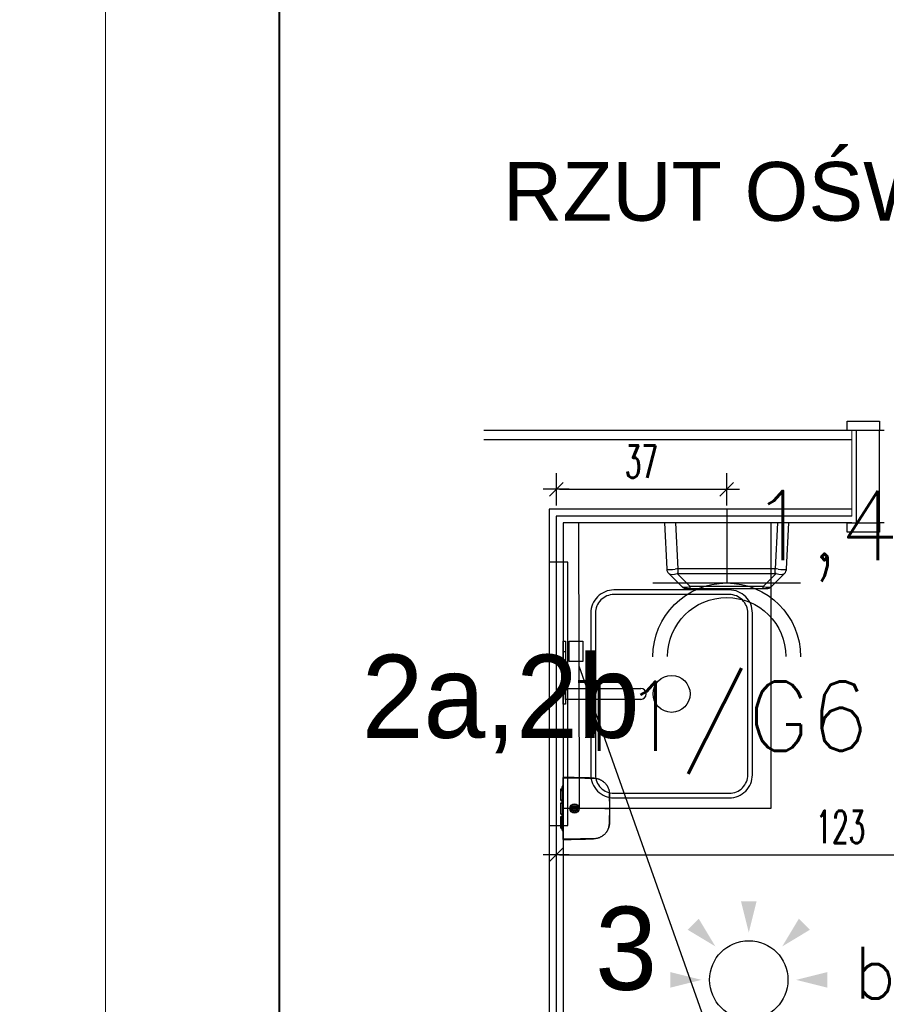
# Model space of a CAD drawing. Header units: centimetres. Extents: x -15121 to 30567, y -60641 to 0.
# Tile 213 of 256: x 10370 to 10558, y -25376 to -25162. Entities that reach past the tile are written whole.
import ezdxf
from ezdxf.enums import TextEntityAlignment as Align

# ---------------------------------------------------------------- set-up
doc = ezdxf.new("R2010")
doc.units = ezdxf.units.CM
doc.header["$LTSCALE"] = 60
doc.linetypes.add('( Dashed )', pattern=[0.75, 0.5, -0.25])
doc.layers.add('A Obramowanie', color=7, linetype='Continuous', lineweight=15, plot=False)
for name, color, linetype, lineweight in [('A Ramka', 5, 'Continuous', 40), ('A tabelka ogólna 25', 7, 'Continuous', 20), ('opisy', 1, 'Continuous', 15)]:
    doc.layers.add(name, color=color, linetype=linetype, lineweight=lineweight)
for name, color, linetype in [('AIKA gniazdka łazienka', 7, 'Continuous'), ('AIKA lampy sanitariaty', 3, 'Continuous'), ('AIKA sanitariaty', 7, 'Continuous'), ('AIKA TYNK', 5, 'Continuous'), ('AIKA widoki wymiarowanie', 7, 'Continuous'), ('AIKA widokowe', 7, 'Continuous'), ('AIKA wymiarowanie gnaizdka rzut lobby', 7, 'Continuous'), ('AIKA ŚCIANA', 8, 'Continuous'), ('E_Gniazda wtyczkowe - Moc', 6, 'Continuous'), ('E_Gniazda wtyczkowe - Numer obwodu', 1, 'Continuous'), ('E_Gniazda wtyczkowe - Opis', 3, 'Continuous'), ('E_Gniazda wtyczkowe - Symbol', 3, 'Continuous'), ('E_Oświetlenie - czujki ruchu', 3, 'Continuous'), ('E_Oświetlenie - Numer obwodu', 1, 'Continuous'), ('E_Oświetlenie - Opis', 4, 'Continuous')]:
    doc.layers.add(name, color=color, linetype=linetype)
doc.styles.add('Annotative', font='arial.ttf')
doc.styles.add('SIMPLEX', font='simplex', dxfattribs={"width": 0.85})
doc.styles.add('TableTextStyle', font='txt')
doc.styles.add('wymiar', font='txt.shx', dxfattribs={"width": 0.6})
doc.dimstyles.new('Dwudziestka', dxfattribs={"dimtxt": 7, "dimasz": 0.7, "dimexe": 5, "dimexo": 0, "dimgap": 2.5, "dimtad": 1, "dimtoh": 1, "dimdec": 3, "dimrnd": 0.5, "dimdsep": 46, "dimtxsty": 'wymiar', "dimblk": 'znacznik', "dimcen": 0, "dimdle": 5, "dimse1": 1, "dimse2": 1, "dimclrd": 256, "dimclre": 256, "dimclrt": 256, "dimadec": 0, "dimazin": 0, "dimtfac": 0.4, "dimtdec": 3, "dimtix": 1, "dimtofl": 0, "dimtmove": 2, "dimatfit": 3, "dimldrblk": 'znacznik', "dimfxl": 1, "dimtolj": 1, "dimarcsym": 0})

# ---------------------------------------------------------------- blocks, each defined once
blk = doc.blocks.new('SL umywalka 45')
at = {"layer": 'AIKA sanitariaty'}
for points in [[(-17.5, -17.5), (17.5, -17.5, 0.414214), (22.5, -12.5), (22.5, 12.5, 0.414214), (17.5, 17.5), (-17.5, 17.5, 0.414214), (-22.5, 12.5), (-22.5, -12.5, 0.414214)], [(-17.5, -16.5), (17.5, -16.5, 0.414214), (21.5, -12.5), (21.5, 12.5, 0.414214), (17.5, 16.5), (-17.5, 16.5, 0.414214), (-21.5, 12.5), (-21.5, -12.5, 0.414214)]]:
    blk.add_lwpolyline(points, format="xyb", close=True, dxfattribs=at)
blk.add_circle((0, 0), 4, dxfattribs=at)
blk = doc.blocks.new('E_Gniazdo Pojedyńcze 1-faz IP 44')
at = {"layer": 'E_Gniazda wtyczkowe - Symbol'}
for p, q in [((-16, 15.96), (16, 15.96)), ((0, -0.04), (0, 15.96))]:
    blk.add_line(p, q, dxfattribs=at)
for centre, radius in [((0, 31.96), 16), ((0, 31.9), 12.8)]:
    blk.add_arc(centre, radius, 180, 0, dxfattribs=at)
at = {"layer": 'E_Gniazda wtyczkowe - Moc', "style": 'SIMPLEX'}
blk.add_attdef('moc', text='', height=15, dxfattribs=at).set_placement((46.25, 24.3), align=Align.CENTER)
at = {"layer": 'E_Gniazda wtyczkowe - Numer obwodu', "style": 'SIMPLEX'}
blk.add_attdef('obwód', text='', height=15, dxfattribs=at).set_placement((-0.01, 45.53), align=Align.CENTER)
at = {"layer": 'E_Gniazda wtyczkowe - Opis', "style": 'SIMPLEX'}
blk.add_attdef('ilość', text='', height=12, dxfattribs=at).set_placement((-0.07, 27.56), align=Align.CENTER)
blk.add_attdef('h. montażu', (4.31, 3.88), '', height=10, dxfattribs=at)
blk = doc.blocks.new('Czujka ruchu 360')
at = {"layer": 'E_Oświetlenie - czujki ruchu'}
blk.add_circle((0, 0), 11.31, dxfattribs=at)
for points in [[(0, 13.68), (-2.25, 22.68), (2.25, 22.68), (-2.25, 22.68)], [(-9.67, 9.67), (-17.63, 14.45), (-14.45, 17.63), (-17.63, 14.45)], [(9.67, 9.67), (17.63, 14.45), (14.45, 17.63), (17.63, 14.45)], [(-13.68, 0), (-22.68, -2.25), (-22.68, 2.25), (-22.68, -2.25)], [(13.68, 0), (22.68, -2.25), (22.68, 2.25), (22.68, -2.25)], [(-9.67, -9.67), (-14.45, -17.63), (-17.63, -14.45), (-14.45, -17.63)], [(9.67, -9.67), (14.45, -17.63), (17.63, -14.45), (14.45, -17.63)], [(0, -13.68), (-2.25, -22.68), (2.25, -22.68), (-2.25, -22.68)]]:
    blk.add_solid(points, dxfattribs=at)
at = {"layer": 'E_Oświetlenie - Numer obwodu', "style": 'SIMPLEX'}
blk.add_attdef('OBWÓD', text='', height=15, dxfattribs=at).set_placement((0, -42.53), align=Align.CENTER)
at = {"layer": 'E_Oświetlenie - Opis', "style": 'SIMPLEX'}
for tag, p in [('SYMBOL', (-34.22, 26.89)), ('OPIS1', (26.83, -1.12))]:
    blk.add_attdef(tag, p, '', height=15, dxfattribs=at)
blk = doc.blocks.new('SL dozownik góra')
at = {"layer": 'AIKA widokowe'}
for p, q in [((-9.48, -0.03), (-9.48, 0.01)), ((-9.38, -0.03), (-9.38, 0.01)), ((-9.26, 0.01), (-9.37, 0.01)), ((-9.28, 0.21), (-8.58, 0.21)), ((-8.58, 0.11), (-9.28, 0.11)), ((-9.15, 0.11), (-9.15, -0.03)), ((-8.88, 0.45), (-8.88, 0.51)), ((-8.88, 0.51), (-6.38, 0.51)), ((-8.88, 0.45), (-8.88, 0.24)), ((-8.88, 0.21), (-8.88, 0.24)), ((-8.83, -0.03), (-8.83, 0.11)), ((-8.58, 0.21), (-8.48, 0.21)), ((-8.48, 0.11), (-8.58, 0.11)), ((-8.48, 0.21), (-8.38, 0.21)), ((-8.48, 0.11), (-8.48, 0.21)), ((-8.38, 0.11), (-8.48, 0.11)), ((-8.38, 0.21), (-6.58, 0.21)), ((-8.38, 0.11), (-6.58, 0.11)), ((-6.63, 0.11), (-6.63, -0.04)), ((-6.63, 0.11), (-6.63, 0.11)), ((-6.58, 0.21), (-6.48, 0.21)), ((-6.48, 0.11), (-6.58, 0.11)), ((-6.48, 0.21), (-6.38, 0.21)), ((-6.48, 0.21), (-6.48, 0.11)), ((-6.38, 0.11), (-6.48, 0.11)), ((-6.38, 0.51), (-6.38, 0.45)), ((-6.38, 0.45), (-6.38, 0.24)), ((-6.38, 0.24), (-6.38, 0.21)), ((-6.38, 0.21), (-5.75, 0.21)), ((-5.75, 0.11), (-6.38, 0.11)), ((-6.13, 0.11), (-6.13, 0.1)), ((-6.13, 0.11), (-6.13, 0.11)), ((-6.13, 0.1), (-5.72, 0.1)), ((-5.88, 0.45), (-5.88, 0.51)), ((-5.88, 0.51), (-3.38, 0.51)), ((-5.88, 0.45), (-5.88, 0.24)), ((-5.88, 0.21), (-5.88, 0.24)), ((-3.63, 0.21), (-5.75, 0.21)), ((-5.68, 0.08), (-5.57, -0.03)), ((-5.43, -0.03), (-5.61, 0.15)), ((-4.71, 0.11), (-5.57, 0.11)), ((-5.56, 0.1), (-4.93, 0.1)), ((-4.93, 0.1), (-4.93, 0.11)), ((-4.93, 0.11), (-4.93, 0.11)), ((-4.66, 0.16), (-4.85, -0.03)), ((-3.63, 0.11), (-4.31, 0.11)), ((-3.13, 0.1), (-4.3, 0.1)), ((-3.63, 0.21), (-3.43, 0.21)), ((-3.43, 0.11), (-3.63, 0.11)), ((-3.43, 0.21), (-3.23, 0.21)), ((-3.43, 0.11), (-3.43, 0.21)), ((-3.23, 0.11), (-3.43, 0.11)), ((-3.38, 0.51), (-3.38, 0.45)), ((-3.38, 0.45), (-3.38, 0.24)), ((-3.38, 0.24), (-3.38, 0.21)), ((-3.23, 0.21), (-2.88, 0.21)), ((-2.88, 0.11), (-3.23, 0.11)), ((-3.13, 0.11), (-3.13, 0.1)), ((-3.13, 0.11), (-3.13, 0.11)), ((-2.88, 0.45), (-2.88, 0.51)), ((-2.88, 0.51), (-0.38, 0.51)), ((-2.88, 0.45), (-2.88, 0.24)), ((-2.88, 0.21), (-2.88, 0.24)), ((-2.88, 0.21), (-2.78, 0.21)), ((-2.88, 0.11), (-2.78, 0.11)), ((-2.78, 0.21), (-2.68, 0.21)), ((-2.78, 0.21), (-2.78, 0.11)), ((-2.78, 0.11), (-2.68, 0.11)), ((-0.88, 0.21), (-2.68, 0.21)), ((-0.88, 0.11), (-2.68, 0.11)), ((-2.63, 0.11), (-2.63, -0.04)), ((-2.63, 0.11), (-2.63, 0.11)), ((-0.88, 0.21), (-0.78, 0.21)), ((-0.88, 0.11), (-0.78, 0.11)), ((-0.78, 0.21), (-0.68, 0.21)), ((-0.78, 0.11), (-0.78, 0.21)), ((-0.78, 0.11), (-0.68, 0.11)), ((-0.68, 0.21), (0.02, 0.21)), ((0.02, 0.11), (-0.68, 0.11)), ((-0.43, 0.11), (-0.43, -0.03)), ((-0.38, 0.51), (-0.38, 0.45)), ((-0.38, 0.45), (-0.38, 0.24)), ((-0.38, 0.24), (-0.38, 0.21)), ((-0.11, 0.11), (-0.11, -0.03)), ((0.11, 0.01), (0, 0.01)), ((0.12, 0.01), (0.12, -0.03)), ((0.22, 0.01), (0.22, -0.03)), ((-4.75, -2.24), (-4.75, -2.09)), ((-4.5, -2.09), (-4.75, -2.09)), ((-4.5, -2.24), (-4.5, -2.09)), ((-4.75, -2.26), (-4.75, -2.24)), ((-4.75, -2.73), (-4.75, -2.71)), ((-4.75, -2.89), (-4.75, -2.73)), ((-4.5, -2.89), (-4.75, -2.89)), ((-4.5, -2.24), (-4.5, -2.26)), ((-4.5, -2.71), (-4.5, -2.73)), ((-4.5, -2.89), (-4.5, -2.73)), ((-11.26, -4.31), (-11.26, -4.31)), ((-11.24, -5.15), (-11.24, -5.15)), ((-11.21, -6.37), (-11.21, -6.52)), ((-11.21, -6.38), (-11.21, -6.5)), ((1.98, -5.15), (1.98, -5.15)), ((2, -4.31), (2, -4.31))]:
    blk.add_line(p, q, dxfattribs=at)
for radius in [1, 0.9, 0.625, 0.575]:
    blk.add_circle((-4.63, -2.49), radius, dxfattribs=at)
for centre, radius, start, end in [((-9.28, 0.01), 0.2, 90, 180), ((-9.28, 0.01), 0.1, 90, 180), ((-9.37, 0), 0.009, 90, 180), ((-9.26, 0), 0.009, 0, 90), ((-5.75, 0.01), 0.2, 45, 90), ((-5.75, 0.01), 0.1, 45, 90), ((-4.59, 0.09), 0.1, 85.8328, 135), ((-4.63, -0.46), 0.65, 42.186, 85.8328), ((0, 0), 0.009, 90, 180), ((0.02, 0.01), 0.2, 0, 90), ((0.02, 0.01), 0.1, 0, 90), ((0.11, 0), 0.009, 0, 90), ((-4.63, -2.49), 0.275, 117.0357, 242.9643), ((-4.63, -2.49), 0.256, 60.7941, 119.2059), ((-4.63, -2.49), 0.256, 240.7941, 299.2059), ((-4.63, -2.49), 0.275, 297.0357, 62.9643), ((-11.24, -4.31), 0.02, 182.1155, 232.6601), ((-11.22, -5.15), 0.02, 141.303, 181.3577), ((1.96, -5.15), 0.02, 358.8409, 39.0533), ((1.98, -4.31), 0.02, 307.0927, 359.643), ((-7.68, -6.49), 3.52, 180.5, 180.9111), ((-1.57, -6.49), 3.52, 356.2472, 359.5), ((-1.57, -6.49), 3.52, 356.0961, 359.4538)]:
    blk.add_arc(centre, radius, start, end, dxfattribs=at)
for points, degree in [([(-11.35, -0.03), (-11.35, -0.03), (-11.27, -0.03)], 2), ([(-10.88, -0.04), (-11.01, -0.03), (-11.13, -0.03), (-11.26, -0.03)], 3), ([(-10.29, -0.03), (-7.46, -0.03), (-4.63, -0.03)], 2), ([(-4.63, -0.03), (-1.8, -0.03), (1.03, -0.03)], 2), ([(2, -0.03), (1.87, -0.03), (1.75, -0.03), (1.63, -0.04)], 3), ([(2.02, -0.03), (2.09, -0.03), (2.09, -0.03)], 2), ([(-0.02, -9.7), (0, -9.69), (0.01, -9.69), (0.03, -9.68)], 3)]:
    blk.add_open_spline(points, degree=degree, dxfattribs=at)
for points, knots in [([(-11.35, -0.03), (-11.35, -0.27), (-11.33, -0.75), (-11.32, -1.44), (-11.31, -2.07), (-11.29, -2.65), (-11.28, -3.16), (-11.27, -3.62), (-11.26, -4), (-11.26, -4.22), (-11.26, -4.31)], [0, 0, 0, 0, 0.174298, 0.335211, 0.482738, 0.616879, 0.737634, 0.845004, 0.938988, 1, 1, 1, 1]), ([(-11.27, -0.03), (-11.27, -0.03), (-11.27, -0.03), (-11.26, -0.03), (-11.26, -0.03), (-11.25, -0.03), (-11.24, -0.03), (-11.22, -0.03), (-11.22, -0.03), (-11.21, -0.03), (-11.2, -0.03), (-11.18, -0.03), (-11.17, -0.03), (-11.14, -0.03), (-11.12, -0.03), (-11.09, -0.03), (-11.07, -0.03), (-11.04, -0.03), (-11.04, -0.03), (-11.03, -0.03), (-11.01, -0.03), (-10.99, -0.03), (-10.96, -0.03), (-10.91, -0.03), (-10.86, -0.03), (-10.82, -0.03), (-10.81, -0.03), (-10.79, -0.03), (-10.78, -0.03), (-10.77, -0.03), (-10.76, -0.03), (-10.73, -0.03), (-10.7, -0.03), (-10.64, -0.03), (-10.61, -0.03), (-10.55, -0.03), (-10.52, -0.03), (-10.48, -0.03), (-10.47, -0.03), (-10.45, -0.03), (-10.43, -0.03), (-10.4, -0.03), (-10.36, -0.03), (-10.32, -0.03), (-10.29, -0.03)], [0, 0, 0, 0, 0.0625, 0.0625, 0.125, 0.125, 0.1875, 0.1875, 0.21875, 0.21875, 0.25, 0.25, 0.3125, 0.3125, 0.375, 0.375, 0.4375, 0.4375, 0.453125, 0.453125, 0.46875, 0.5, 0.5, 0.5625, 0.625, 0.625, 0.65625, 0.65625, 0.671875, 0.671875, 0.6875, 0.6875, 0.75, 0.75, 0.8125, 0.8125, 0.875, 0.875, 0.890625, 0.890625, 0.90625, 0.9375, 0.9375, 1, 1, 1, 1]), ([(-4.63, -10.06), (-5.26, -10.06), (-5.9, -10.06), (-6.69, -10.06), (-6.93, -10.06), (-7.21, -10.06), (-7.33, -10.06), (-7.41, -10.06), (-7.45, -10.06), (-7.53, -10.06), (-7.59, -10.06), (-7.65, -10.06), (-7.68, -10.06), (-7.7, -10.06), (-7.76, -10.06), (-7.8, -10.05), (-7.86, -10.05), (-7.88, -10.05), (-7.92, -10.05), (-7.94, -10.05), (-8.04, -10.04), (-8.12, -10.03), (-8.28, -10.01), (-8.35, -10), (-8.47, -9.97), (-8.51, -9.96), (-8.57, -9.95), (-8.58, -9.94), (-8.62, -9.93), (-8.64, -9.93), (-8.74, -9.9), (-8.81, -9.88), (-8.96, -9.82), (-9.03, -9.79), (-9.18, -9.73), (-9.25, -9.7), (-9.39, -9.63), (-9.46, -9.59), (-9.56, -9.53), (-9.59, -9.5), (-9.64, -9.47), (-9.66, -9.46), (-9.69, -9.44), (-9.71, -9.43), (-9.79, -9.37), (-9.85, -9.32), (-9.97, -9.22), (-10.03, -9.17), (-10.15, -9.07), (-10.2, -9.01), (-10.31, -8.9), (-10.36, -8.84), (-10.44, -8.74), (-10.46, -8.71), (-10.49, -8.67), (-10.5, -8.67), (-10.51, -8.65), (-10.53, -8.63), (-10.54, -8.6), (-10.6, -8.52), (-10.64, -8.46), (-10.73, -8.32), (-10.8, -8.19), (-10.87, -8.04), (-10.94, -7.9), (-10.97, -7.83), (-11.01, -7.72), (-11.02, -7.68), (-11.03, -7.63), (-11.04, -7.62), (-11.04, -7.6), (-11.05, -7.58), (-11.06, -7.55), (-11.09, -7.45), (-11.11, -7.38), (-11.14, -7.22), (-11.15, -7.15), (-11.18, -6.99), (-11.19, -6.91), (-11.2, -6.8), (-11.2, -6.76), (-11.2, -6.7), (-11.2, -6.68), (-11.2, -6.64), (-11.2, -6.62), (-11.2, -6.58), (-11.2, -6.56), (-11.21, -6.52), (-11.21, -6.49), (-11.21, -6.45), (-11.21, -6.41), (-11.21, -6.39), (-11.21, -6.33), (-11.21, -6.29), (-11.21, -6.21), (-11.21, -6.17), (-11.21, -5.98), (-11.21, -5.82), (-11.22, -5.04), (-11.23, -4.41), (-11.24, -3.16), (-11.25, -2.53), (-11.26, -1.28), (-11.27, -0.65), (-11.27, -0.03)], [0, 0, 0, 0, 0.125, 0.125, 0.15625, 0.171875, 0.179687, 0.179687, 0.1875, 0.1875, 0.195312, 0.199219, 0.199219, 0.203125, 0.203125, 0.210937, 0.210937, 0.214844, 0.214844, 0.21875, 0.21875, 0.234375, 0.234375, 0.25, 0.25, 0.257812, 0.257812, 0.261719, 0.261719, 0.265625, 0.265625, 0.28125, 0.28125, 0.296875, 0.296875, 0.3125, 0.3125, 0.328125, 0.328125, 0.335937, 0.335937, 0.339844, 0.339844, 0.34375, 0.34375, 0.359375, 0.359375, 0.375, 0.375, 0.390625, 0.390625, 0.40625, 0.40625, 0.414062, 0.414062, 0.416016, 0.416016, 0.417969, 0.421875, 0.421875, 0.4375, 0.4375, 0.453125, 0.46875, 0.46875, 0.484375, 0.484375, 0.492187, 0.492187, 0.494141, 0.494141, 0.496094, 0.5, 0.5, 0.515625, 0.515625, 0.53125, 0.53125, 0.546875, 0.546875, 0.554687, 0.554687, 0.558594, 0.558594, 0.5625, 0.5625, 0.566406, 0.566406, 0.570312, 0.574219, 0.574219, 0.578125, 0.578125, 0.585937, 0.585937, 0.59375, 0.59375, 0.625, 0.625, 0.75, 0.75, 0.875, 0.875, 1, 1, 1, 1]), ([(2.02, -0.03), (2.01, -0.65), (2, -1.28), (1.99, -2.53), (1.98, -3.16), (1.97, -4.41), (1.96, -5.04), (1.95, -5.82), (1.95, -5.98), (1.95, -6.17), (1.95, -6.21), (1.95, -6.29), (1.95, -6.33), (1.95, -6.39), (1.95, -6.41), (1.95, -6.45), (1.95, -6.49), (1.95, -6.52), (1.95, -6.56), (1.95, -6.58), (1.95, -6.62), (1.95, -6.64), (1.94, -6.68), (1.94, -6.7), (1.94, -6.76), (1.94, -6.8), (1.93, -6.91), (1.92, -6.99), (1.9, -7.15), (1.88, -7.22), (1.85, -7.38), (1.83, -7.45), (1.8, -7.55), (1.79, -7.58), (1.79, -7.6), (1.78, -7.62), (1.78, -7.63), (1.76, -7.68), (1.75, -7.72), (1.71, -7.83), (1.68, -7.9), (1.61, -8.04), (1.55, -8.19), (1.47, -8.32), (1.39, -8.46), (1.34, -8.52), (1.29, -8.6), (1.27, -8.63), (1.25, -8.65), (1.24, -8.67), (1.23, -8.67), (1.2, -8.71), (1.18, -8.74), (1.1, -8.84), (1.05, -8.9), (0.94, -9.01), (0.89, -9.07), (0.77, -9.17), (0.71, -9.22), (0.59, -9.32), (0.53, -9.37), (0.45, -9.43), (0.43, -9.44), (0.4, -9.46), (0.38, -9.47), (0.33, -9.5), (0.3, -9.53), (0.2, -9.59), (0.13, -9.63), (-0.01, -9.7), (-0.08, -9.73), (-0.22, -9.79), (-0.3, -9.82), (-0.45, -9.88), (-0.52, -9.9), (-0.62, -9.93), (-0.64, -9.93), (-0.67, -9.94), (-0.69, -9.95), (-0.75, -9.96), (-0.79, -9.97), (-0.91, -10), (-0.98, -10.01), (-1.14, -10.03), (-1.22, -10.04), (-1.32, -10.05), (-1.34, -10.05), (-1.38, -10.05), (-1.39, -10.05), (-1.45, -10.05), (-1.49, -10.06), (-1.55, -10.06), (-1.57, -10.06), (-1.61, -10.06), (-1.67, -10.06), (-1.73, -10.06), (-1.81, -10.06), (-1.85, -10.06), (-1.93, -10.06), (-2.05, -10.06), (-2.33, -10.06), (-2.57, -10.06), (-3.36, -10.06), (-3.99, -10.06), (-4.63, -10.06)], [0, 0, 0, 0, 0.125, 0.125, 0.25, 0.25, 0.375, 0.375, 0.40625, 0.40625, 0.414063, 0.414063, 0.421875, 0.421875, 0.425781, 0.425781, 0.429688, 0.433594, 0.433594, 0.4375, 0.4375, 0.441406, 0.441406, 0.445313, 0.445313, 0.453125, 0.453125, 0.46875, 0.46875, 0.484375, 0.484375, 0.5, 0.5, 0.503906, 0.505859, 0.505859, 0.507813, 0.507813, 0.515625, 0.515625, 0.53125, 0.53125, 0.546875, 0.5625, 0.5625, 0.578125, 0.578125, 0.582031, 0.583984, 0.583984, 0.585938, 0.585938, 0.59375, 0.59375, 0.609375, 0.609375, 0.625, 0.625, 0.640625, 0.640625, 0.65625, 0.65625, 0.660156, 0.660156, 0.664063, 0.664063, 0.671875, 0.671875, 0.6875, 0.6875, 0.703125, 0.703125, 0.71875, 0.71875, 0.734375, 0.734375, 0.738281, 0.738281, 0.742188, 0.742188, 0.75, 0.75, 0.765625, 0.765625, 0.78125, 0.78125, 0.785156, 0.785156, 0.789063, 0.789063, 0.796875, 0.796875, 0.800781, 0.800781, 0.804688, 0.8125, 0.8125, 0.820313, 0.820313, 0.828125, 0.84375, 0.875, 0.875, 1, 1, 1, 1]), ([(1.03, -0.03), (1.07, -0.03), (1.1, -0.03), (1.15, -0.03), (1.17, -0.03), (1.19, -0.03), (1.21, -0.03), (1.22, -0.03), (1.26, -0.03), (1.29, -0.03), (1.35, -0.03), (1.38, -0.03), (1.44, -0.03), (1.47, -0.03), (1.5, -0.03), (1.51, -0.03), (1.52, -0.03), (1.53, -0.03), (1.55, -0.03), (1.56, -0.03), (1.6, -0.03), (1.66, -0.03), (1.7, -0.03), (1.74, -0.03), (1.75, -0.03), (1.77, -0.03), (1.78, -0.03), (1.78, -0.03), (1.81, -0.03), (1.83, -0.03), (1.86, -0.03), (1.88, -0.03), (1.91, -0.03), (1.93, -0.03), (1.94, -0.03), (1.95, -0.03), (1.96, -0.03), (1.97, -0.03), (1.98, -0.03), (1.99, -0.03), (2, -0.03), (2.01, -0.03), (2.01, -0.03), (2.02, -0.03), (2.02, -0.03)], [0, 0, 0, 0, 0.0625, 0.0625, 0.09375, 0.109375, 0.109375, 0.125, 0.125, 0.1875, 0.1875, 0.25, 0.25, 0.3125, 0.3125, 0.328125, 0.328125, 0.34375, 0.34375, 0.375, 0.375, 0.4375, 0.5, 0.5, 0.53125, 0.546875, 0.546875, 0.5625, 0.5625, 0.625, 0.625, 0.6875, 0.6875, 0.75, 0.75, 0.78125, 0.78125, 0.8125, 0.8125, 0.875, 0.875, 0.9375, 0.9375, 1, 1, 1, 1]), ([(2, -4.31), (2, -4.28), (2, -4.08), (2.01, -3.68), (2.02, -3.07), (2.04, -2.41), (2.06, -1.67), (2.07, -0.87), (2.09, -0.32), (2.09, -0.03)], [0, 0, 0, 0, 0.017073, 0.142038, 0.282546, 0.438596, 0.610188, 0.797323, 1, 1, 1, 1]), ([(-11.25, -4.31), (-11.25, -4.31), (-11.25, -4.31), (-11.25, -4.31), (-11.25, -4.31), (-11.25, -4.31), (-11.25, -4.31), (-11.25, -4.31), (-11.25, -4.32), (-11.25, -4.32), (-11.25, -4.33), (-11.25, -4.34), (-11.25, -4.34), (-11.25, -4.35), (-11.25, -4.35), (-11.25, -4.36), (-11.25, -4.38), (-11.25, -4.39), (-11.25, -4.41), (-11.25, -4.41), (-11.24, -4.42), (-11.24, -4.42), (-11.24, -4.43), (-11.24, -4.44), (-11.24, -4.45), (-11.24, -4.47), (-11.24, -4.49), (-11.24, -4.52), (-11.24, -4.53), (-11.24, -4.53), (-11.24, -4.54), (-11.24, -4.54), (-11.24, -4.55), (-11.24, -4.56), (-11.24, -4.58), (-11.24, -4.6), (-11.24, -4.63), (-11.24, -4.65), (-11.24, -4.66), (-11.24, -4.67), (-11.24, -4.68), (-11.24, -4.68), (-11.24, -4.7), (-11.24, -4.71), (-11.24, -4.74), (-11.24, -4.75), (-11.24, -4.78), (-11.24, -4.79), (-11.24, -4.82), (-11.24, -4.82), (-11.24, -4.84), (-11.24, -4.84), (-11.24, -4.86), (-11.24, -4.89), (-11.24, -4.91), (-11.23, -4.93), (-11.23, -4.94), (-11.23, -4.95), (-11.23, -4.95), (-11.23, -4.95), (-11.23, -4.97), (-11.23, -4.99), (-11.23, -5.01), (-11.23, -5.03), (-11.23, -5.04), (-11.23, -5.05), (-11.23, -5.06), (-11.23, -5.06), (-11.23, -5.07), (-11.23, -5.07), (-11.23, -5.08), (-11.23, -5.1), (-11.23, -5.11), (-11.23, -5.12), (-11.23, -5.12), (-11.23, -5.12), (-11.23, -5.12), (-11.23, -5.13), (-11.23, -5.13), (-11.23, -5.13), (-11.23, -5.14), (-11.23, -5.14), (-11.23, -5.15), (-11.23, -5.15), (-11.23, -5.15)], [0, 0, 0, 0, 0.03125, 0.03125, 0.039062, 0.039062, 0.046875, 0.0625, 0.0625, 0.09375, 0.125, 0.125, 0.140625, 0.140625, 0.15625, 0.15625, 0.1875, 0.21875, 0.21875, 0.234375, 0.242187, 0.242187, 0.25, 0.25, 0.28125, 0.28125, 0.3125, 0.34375, 0.34375, 0.351562, 0.351562, 0.359375, 0.359375, 0.375, 0.375, 0.40625, 0.4375, 0.4375, 0.453125, 0.460937, 0.460937, 0.46875, 0.46875, 0.5, 0.5, 0.53125, 0.53125, 0.5625, 0.5625, 0.578125, 0.578125, 0.59375, 0.59375, 0.625, 0.65625, 0.65625, 0.671875, 0.671875, 0.679687, 0.679687, 0.6875, 0.71875, 0.75, 0.75, 0.78125, 0.78125, 0.789062, 0.789062, 0.796875, 0.8125, 0.8125, 0.84375, 0.875, 0.875, 0.890625, 0.890625, 0.898437, 0.898437, 0.90625, 0.90625, 0.9375, 0.96875, 0.96875, 1, 1, 1, 1]), ([(-11.24, -5.15), (-11.24, -5.15), (-11.24, -5.15), (-11.24, -5.14), (-11.24, -5.14), (-11.24, -5.14), (-11.24, -5.14), (-11.24, -5.14), (-11.24, -5.14), (-11.24, -5.13), (-11.24, -5.12), (-11.24, -5.11), (-11.24, -5.11), (-11.24, -5.1), (-11.24, -5.1), (-11.24, -5.09), (-11.24, -5.08), (-11.24, -5.06), (-11.24, -5.05), (-11.24, -5.04), (-11.24, -5.03), (-11.24, -5.03), (-11.24, -5.03), (-11.24, -5.01), (-11.24, -5), (-11.24, -4.98), (-11.24, -4.96), (-11.24, -4.94), (-11.24, -4.92), (-11.24, -4.92), (-11.24, -4.91), (-11.24, -4.91), (-11.24, -4.9), (-11.24, -4.89), (-11.24, -4.87), (-11.24, -4.85), (-11.24, -4.82), (-11.24, -4.8), (-11.24, -4.79), (-11.24, -4.78), (-11.24, -4.77), (-11.24, -4.77), (-11.24, -4.75), (-11.24, -4.74), (-11.25, -4.71), (-11.25, -4.7), (-11.25, -4.67), (-11.25, -4.66), (-11.25, -4.64), (-11.25, -4.63), (-11.25, -4.62), (-11.25, -4.61), (-11.25, -4.59), (-11.25, -4.57), (-11.25, -4.54), (-11.25, -4.52), (-11.25, -4.52), (-11.25, -4.51), (-11.25, -4.5), (-11.25, -4.5), (-11.25, -4.48), (-11.25, -4.46), (-11.25, -4.44), (-11.25, -4.42), (-11.25, -4.41), (-11.25, -4.4), (-11.25, -4.4), (-11.25, -4.39), (-11.25, -4.39), (-11.25, -4.38), (-11.25, -4.37), (-11.25, -4.36), (-11.25, -4.34), (-11.25, -4.34), (-11.25, -4.33), (-11.25, -4.33), (-11.25, -4.33), (-11.25, -4.33), (-11.25, -4.33), (-11.25, -4.32), (-11.25, -4.31), (-11.25, -4.31), (-11.25, -4.31), (-11.25, -4.31), (-11.25, -4.31)], [0, 0, 0, 0, 0.023159, 0.023159, 0.031037, 0.031037, 0.038915, 0.05467, 0.05467, 0.086181, 0.117692, 0.117692, 0.133448, 0.133448, 0.149203, 0.149203, 0.180714, 0.212225, 0.212225, 0.227981, 0.235858, 0.235858, 0.243736, 0.243736, 0.275247, 0.275247, 0.306758, 0.338269, 0.338269, 0.346147, 0.346147, 0.354025, 0.354025, 0.36978, 0.36978, 0.401291, 0.432802, 0.432802, 0.448558, 0.456435, 0.456435, 0.464313, 0.464313, 0.495824, 0.495824, 0.527335, 0.527335, 0.558846, 0.558846, 0.574602, 0.574602, 0.590357, 0.590357, 0.621868, 0.653379, 0.653379, 0.669135, 0.669135, 0.677012, 0.677012, 0.68489, 0.716401, 0.747912, 0.747912, 0.779423, 0.779423, 0.787301, 0.787301, 0.795179, 0.810934, 0.810934, 0.842445, 0.873956, 0.873956, 0.889712, 0.889712, 0.897589, 0.897589, 0.905467, 0.905467, 0.936978, 0.968489, 0.968489, 1, 1, 1, 1]), ([(-11.24, -5.15), (-11.24, -5.15), (-11.24, -5.18), (-11.23, -5.23), (-11.23, -5.29), (-11.23, -5.35), (-11.23, -5.43), (-11.23, -5.52), (-11.23, -5.6), (-11.22, -5.68), (-11.22, -5.77), (-11.22, -5.85), (-11.22, -5.93), (-11.22, -6.01), (-11.22, -6.08), (-11.21, -6.15), (-11.21, -6.22), (-11.21, -6.28), (-11.21, -6.34), (-11.21, -6.4), (-11.21, -6.45), (-11.21, -6.5), (-11.21, -6.55), (-11.2, -6.58), (-11.2, -6.61), (-11.2, -6.62)], [0, 0, 0, 0, 0.001486, 0.007177, 0.011069, 0.015278, 0.025345, 0.038385, 0.054841, 0.074931, 0.098773, 0.130706, 0.167697, 0.209788, 0.257008, 0.309376, 0.366907, 0.429612, 0.497499, 0.570576, 0.648846, 0.732314, 0.820984, 0.914859, 1, 1, 1, 1]), ([(1.95, -6.62), (1.95, -6.62), (1.95, -6.61), (1.95, -6.6), (1.95, -6.58), (1.95, -6.56), (1.95, -6.55), (1.95, -6.53), (1.95, -6.5), (1.95, -6.48), (1.95, -6.46), (1.95, -6.43), (1.95, -6.4), (1.95, -6.37), (1.95, -6.34), (1.95, -6.31), (1.95, -6.28), (1.95, -6.24), (1.95, -6.21), (1.96, -6.18), (1.96, -6.16), (1.96, -6.14), (1.96, -6.13), (1.96, -6.11), (1.96, -6.08), (1.96, -6.02), (1.96, -5.94), (1.96, -5.83), (1.97, -5.66), (1.97, -5.43), (1.98, -5.24), (1.98, -5.15)], [0, 0, 0, 0, 0.083134, 0.174265, 0.26017, 0.340849, 0.416304, 0.486534, 0.551541, 0.611325, 0.665887, 0.71523, 0.759355, 0.798265, 0.831967, 0.860466, 0.881145, 0.897866, 0.910656, 0.919582, 0.922656, 0.924885, 0.92574, 0.92648, 0.928779, 0.933035, 0.939253, 0.947434, 0.957578, 0.977893, 1, 1, 1, 1]), ([(1.97, -5.15), (1.97, -5.15), (1.97, -5.15), (1.97, -5.14), (1.97, -5.14), (1.97, -5.13), (1.97, -5.13), (1.97, -5.13), (1.97, -5.12), (1.97, -5.12), (1.97, -5.12), (1.97, -5.12), (1.97, -5.11), (1.97, -5.1), (1.97, -5.08), (1.97, -5.07), (1.97, -5.07), (1.97, -5.06), (1.97, -5.06), (1.97, -5.05), (1.98, -5.04), (1.98, -5.03), (1.98, -5.01), (1.98, -4.99), (1.98, -4.97), (1.98, -4.95), (1.98, -4.95), (1.98, -4.95), (1.98, -4.94), (1.98, -4.93), (1.98, -4.91), (1.98, -4.89), (1.98, -4.86), (1.98, -4.84), (1.98, -4.84), (1.98, -4.82), (1.98, -4.82), (1.98, -4.79), (1.98, -4.78), (1.98, -4.75), (1.98, -4.74), (1.98, -4.71), (1.98, -4.7), (1.98, -4.68), (1.98, -4.68), (1.98, -4.67), (1.98, -4.66), (1.98, -4.65), (1.98, -4.63), (1.98, -4.6), (1.98, -4.58), (1.98, -4.56), (1.98, -4.55), (1.98, -4.54), (1.98, -4.54), (1.98, -4.53), (1.98, -4.53), (1.98, -4.52), (1.99, -4.49), (1.99, -4.47), (1.99, -4.45), (1.99, -4.44), (1.99, -4.43), (1.99, -4.42), (1.99, -4.42), (1.99, -4.41), (1.99, -4.41), (1.99, -4.39), (1.99, -4.38), (1.99, -4.36), (1.99, -4.35), (1.99, -4.35), (1.99, -4.34), (1.99, -4.34), (1.99, -4.33), (1.99, -4.32), (1.99, -4.32), (1.99, -4.31), (1.99, -4.31), (1.99, -4.31), (1.99, -4.31), (1.99, -4.31), (1.99, -4.31), (1.99, -4.31), (1.99, -4.31)], [0, 0, 0, 0, 0.03125, 0.03125, 0.0625, 0.09375, 0.09375, 0.101563, 0.101563, 0.109375, 0.109375, 0.125, 0.125, 0.15625, 0.1875, 0.1875, 0.203125, 0.210938, 0.210938, 0.21875, 0.21875, 0.25, 0.25, 0.28125, 0.3125, 0.320313, 0.320313, 0.328125, 0.328125, 0.34375, 0.34375, 0.375, 0.40625, 0.40625, 0.421875, 0.421875, 0.4375, 0.4375, 0.46875, 0.46875, 0.5, 0.5, 0.53125, 0.53125, 0.539063, 0.539063, 0.546875, 0.5625, 0.5625, 0.59375, 0.625, 0.625, 0.640625, 0.640625, 0.648438, 0.648438, 0.65625, 0.65625, 0.6875, 0.71875, 0.71875, 0.75, 0.75, 0.757813, 0.757813, 0.765625, 0.78125, 0.78125, 0.8125, 0.84375, 0.84375, 0.859375, 0.859375, 0.875, 0.875, 0.90625, 0.9375, 0.9375, 0.953125, 0.960938, 0.960938, 0.96875, 0.96875, 1, 1, 1, 1]), ([(2, -4.31), (2, -4.31), (2, -4.31), (2, -4.31), (2, -4.31), (2, -4.32), (2, -4.33), (2, -4.33), (2, -4.33), (2, -4.33), (2, -4.33), (2, -4.34), (2, -4.34), (2, -4.36), (1.99, -4.37), (1.99, -4.38), (1.99, -4.39), (1.99, -4.39), (1.99, -4.4), (1.99, -4.4), (1.99, -4.41), (1.99, -4.42), (1.99, -4.44), (1.99, -4.46), (1.99, -4.48), (1.99, -4.5), (1.99, -4.5), (1.99, -4.51), (1.99, -4.52), (1.99, -4.52), (1.99, -4.54), (1.99, -4.57), (1.99, -4.59), (1.99, -4.61), (1.99, -4.62), (1.99, -4.63), (1.99, -4.64), (1.99, -4.66), (1.99, -4.67), (1.99, -4.7), (1.99, -4.71), (1.99, -4.74), (1.99, -4.75), (1.99, -4.77), (1.99, -4.77), (1.99, -4.78), (1.99, -4.79), (1.99, -4.8), (1.98, -4.82), (1.98, -4.85), (1.98, -4.87), (1.98, -4.89), (1.98, -4.9), (1.98, -4.91), (1.98, -4.91), (1.98, -4.92), (1.98, -4.92), (1.98, -4.94), (1.98, -4.96), (1.98, -4.98), (1.98, -5), (1.98, -5.01), (1.98, -5.03), (1.98, -5.03), (1.98, -5.03), (1.98, -5.04), (1.98, -5.05), (1.98, -5.06), (1.98, -5.08), (1.98, -5.09), (1.98, -5.1), (1.98, -5.1), (1.98, -5.11), (1.98, -5.11), (1.98, -5.12), (1.98, -5.13), (1.98, -5.14), (1.98, -5.14), (1.98, -5.14), (1.98, -5.14), (1.98, -5.14), (1.98, -5.14), (1.98, -5.15), (1.98, -5.15), (1.98, -5.15)], [0, 0, 0, 0, 0.03178, 0.03178, 0.063561, 0.095341, 0.095341, 0.103286, 0.103286, 0.111231, 0.111231, 0.127121, 0.127121, 0.158902, 0.190682, 0.190682, 0.206572, 0.214517, 0.214517, 0.222462, 0.222462, 0.254243, 0.254243, 0.286023, 0.317803, 0.325748, 0.325748, 0.333693, 0.333693, 0.349583, 0.349583, 0.381364, 0.413144, 0.413144, 0.429034, 0.429034, 0.444924, 0.444924, 0.476705, 0.476705, 0.508485, 0.508485, 0.540265, 0.540265, 0.54821, 0.54821, 0.556156, 0.572046, 0.572046, 0.603826, 0.635606, 0.635606, 0.651496, 0.651496, 0.659442, 0.659442, 0.667387, 0.667387, 0.699167, 0.730947, 0.730947, 0.762728, 0.762728, 0.770673, 0.770673, 0.778618, 0.794508, 0.794508, 0.826288, 0.858069, 0.858069, 0.873959, 0.873959, 0.889849, 0.889849, 0.921629, 0.953409, 0.953409, 0.9693, 0.977245, 0.977245, 0.98519, 0.98519, 1, 1, 1, 1]), ([(-9.29, -9.68), (-9.17, -9.74), (-8.93, -9.84), (-8.56, -9.96), (-8.17, -10.03), (-7.78, -10.06), (-7.38, -10.07), (-6.33, -10.1), (-5.42, -10.12), (-4.63, -10.12)], [0, 0, 0, 0, 0.083303, 0.166609, 0.249917, 0.333224, 0.416576, 0.499923, 1, 1, 1, 1]), ([(-4.63, -9.07), (-4.63, -9.1), (-4.63, -9.14), (-4.63, -9.2), (-4.63, -9.23), (-4.63, -9.3), (-4.63, -9.33), (-4.63, -9.37), (-4.63, -9.37), (-4.63, -9.39), (-4.63, -9.4), (-4.63, -9.42), (-4.63, -9.44), (-4.63, -9.48), (-4.63, -9.54), (-4.63, -9.59), (-4.63, -9.63), (-4.63, -9.65), (-4.63, -9.67), (-4.63, -9.68), (-4.63, -9.69), (-4.63, -9.69), (-4.63, -9.7), (-4.63, -9.72), (-4.63, -9.75), (-4.63, -9.79), (-4.63, -9.82), (-4.63, -9.86), (-4.63, -9.88), (-4.63, -9.9), (-4.63, -9.91), (-4.63, -9.91), (-4.63, -9.92), (-4.63, -9.92), (-4.63, -9.93), (-4.63, -9.94), (-4.63, -9.96), (-4.63, -9.99), (-4.63, -10.01), (-4.63, -10.02), (-4.63, -10.03), (-4.63, -10.03), (-4.63, -10.04), (-4.63, -10.04), (-4.63, -10.04), (-4.63, -10.05), (-4.63, -10.06), (-4.63, -10.06), (-4.63, -10.06)], [0, 0, 0, 0, 0.0625, 0.0625, 0.125, 0.125, 0.1875, 0.1875, 0.203125, 0.203125, 0.21875, 0.21875, 0.25, 0.25, 0.3125, 0.375, 0.375, 0.40625, 0.40625, 0.421875, 0.429687, 0.429687, 0.4375, 0.4375, 0.5, 0.5, 0.5625, 0.5625, 0.625, 0.625, 0.640625, 0.648438, 0.648438, 0.65625, 0.65625, 0.6875, 0.6875, 0.75, 0.8125, 0.8125, 0.84375, 0.84375, 0.859375, 0.859375, 0.875, 0.875, 0.9375, 1, 1, 1, 1]), ([(-4.63, -10.12), (-3.84, -10.12), (-2.92, -10.1), (-1.88, -10.07), (-1.6, -10.06), (-1.45, -10.05), (-1.44, -10.05)], [0, 0, 0, 0, 0.740066, 0.863413, 0.986765, 1, 1, 1, 1])]:
    blk.add_open_spline(points, degree=3, knots=knots, dxfattribs=at)
blk = doc.blocks.new('SL suszarka do rąk góra')
at = {"layer": 'AIKA widokowe'}
for p, q in [((-11, 0), (-13.5, 0)), ((-13.5, 0), (-12.98, -9.92)), ((-10.48, -9.92), (-11, 0)), ((11, 0), (-11, 0)), ((11, 0), (10.48, -9.92)), ((13.5, 0), (11, 0)), ((12.98, -9.92), (13.5, 0)), ((10.48, -9.92), (-10.48, -9.92)), ((-10.48, -10.91), (-10.48, -9.92)), ((10.48, -10.91), (10.48, -9.92)), ((-12.54, -10.91), (-12.51, -10.94)), ((-12.51, -10.94), (-9.69, -13.76)), ((-7.92, -13.76), (-10.74, -10.94)), ((-10.48, -10.91), (10.48, -10.91)), ((10.74, -10.94), (7.92, -13.76)), ((9.69, -13.76), (12.51, -10.94)), ((12.51, -10.94), (12.54, -10.91)), ((-8.63, -14.2), (-7.92, -14.2)), ((7.92, -13.76), (-7.92, -13.76)), ((-7.92, -14.2), (-7.92, -13.76)), ((-7.92, -14.2), (7.92, -14.2)), ((7.92, -14.2), (7.92, -13.76)), ((7.92, -14.2), (8.63, -14.2))]:
    blk.add_line(p, q, dxfattribs=at)
for centre, start, end in [((-11.48, -9.85), 183, 225), ((11.48, -9.85), 315, 357), ((-8.63, -12.7), 225, 270), ((8.63, -12.7), 270, 315)]:
    blk.add_arc(centre, 1.5, start, end, dxfattribs=at)
for centre, major_axis, ratio, start_param, end_param in [((-10.43, -10.9), (-2.55, 0.98), 0.026186, 0.011642, 0.272072), ((-10.5, -9.41), (-2.48, -0.48), 0.181937, 0.23532, 1.282518), ((-10.43, -10.9), (-2.5, -0.07), 0.391695, 4.725364, 4.985794), ((10.43, -10.9), (-2.5, 0.07), 0.391695, 4.438984, 4.699414), ((10.5, -9.41), (2.48, -0.48), 0.181937, 5.000667, 6.047865), ((10.43, -10.9), (2.55, 0.98), 0.026186, 6.011113, 6.271543), ((-10.5, -9.41), (-2.07, -1.45), 0.488826, 0.0861, 1.133298), ((-10.43, -11.96), (-0.435, 0.977), 0.924938, 5.892541, 6.15297), ((10.43, -11.96), (0.435, 0.977), 0.924938, 0.130215, 0.390645), ((10.5, -9.41), (2.07, -1.45), 0.488826, 5.149887, 6.197085), ((-7.21, -12.7), (-2.53, -0.97), 0.29403, 0.130209, 1.177407), ((7.21, -12.7), (2.53, -0.97), 0.29403, 5.105779, 6.152976)]:
    blk.add_ellipse(centre, major_axis=major_axis, ratio=ratio, start_param=start_param, end_param=end_param, dxfattribs=at)
blk = doc.blocks.new('znacznik')
at = {"color": 0}
for points in [[(0, -5), (0, 5)], [(-4, 0), (4, 0)]]:
    blk.add_lwpolyline(points, dxfattribs=at)
at = {"color": 1}
blk.add_lwpolyline([(-2.12, -2.12), (2.12, 2.12)], dxfattribs=at)
blk = doc.blocks.new('*D6575')
at = {"layer": 'AIKA widoki wymiarowanie', "lineweight": -2, "transparency": 16777216}
blk.add_line((10487.37, -25343.19), (10609.05, -25343.19), dxfattribs=at)
at = {"layer": 'Defpoints', "color": 0, "transparency": 16777216}
for p in [(10609.75, -25343.19), (10486.67, -25353.26), (10609.75, -25359.89)]:
    blk.add_point(p, dxfattribs=at)
at = {"layer": 'AIKA widoki wymiarowanie', "lineweight": -2, "transparency": 16777216, "xscale": 0.7, "yscale": 0.7, "zscale": 0.7, "rotation": 180}
blk.add_blockref('znacznik', (10486.67, -25343.19), dxfattribs=at)
at = {"layer": 'AIKA widoki wymiarowanie', "lineweight": -2, "transparency": 16777216, "xscale": 0.7, "yscale": 0.7, "zscale": 0.7}
blk.add_blockref('znacznik', (10609.75, -25343.19), dxfattribs=at)
at = {"layer": 'AIKA widoki wymiarowanie', "transparency": 16777216, "insert": (10548.21, -25337.19), "char_height": 7, "attachment_point": 5, "style": 'wymiar'}
blk.add_mtext('\\A1;123', dxfattribs=at)
blk = doc.blocks.new('*D6577')
at = {"layer": 'AIKA widoki wymiarowanie', "lineweight": -2, "transparency": 16777216}
blk.add_line((10629.05, -25270.59), (10629.05, -25359.19), dxfattribs=at)
at = {"layer": 'Defpoints', "color": 0, "transparency": 16777216}
for p in [(10550.67, -25269.89), (10609.75, -25359.89), (10629.05, -25359.89)]:
    blk.add_point(p, dxfattribs=at)
at = {"layer": 'AIKA widoki wymiarowanie', "lineweight": -2, "transparency": 16777216, "xscale": 0.7, "yscale": 0.7, "zscale": 0.7}
for p, rotation in [((10629.05, -25269.89), 90), ((10629.05, -25359.89), 270)]:
    blk.add_blockref('znacznik', p, dxfattribs=dict(at, rotation=rotation))
at = {"layer": 'AIKA widoki wymiarowanie', "transparency": 16777216, "insert": (10623.05, -25314.89), "char_height": 7, "attachment_point": 5, "rotation": 90, "style": 'wymiar'}
blk.add_mtext('\\A1;90', dxfattribs=at)
blk = doc.blocks.new('*D6585')
at = {"layer": 'AIKA widoki wymiarowanie', "lineweight": -2, "transparency": 16777216}
blk.add_line((10487.37, -25264.1), (10522.9, -25264.1), dxfattribs=at)
at = {"layer": 'Defpoints', "color": 0, "transparency": 16777216}
for p in [(10523.6, -25264.1), (10486.67, -25269.89), (10523.6, -25271.39)]:
    blk.add_point(p, dxfattribs=at)
at = {"layer": 'AIKA widoki wymiarowanie', "lineweight": -2, "transparency": 16777216, "xscale": 0.7, "yscale": 0.7, "zscale": 0.7, "rotation": 180}
blk.add_blockref('znacznik', (10486.67, -25264.1), dxfattribs=at)
at = {"layer": 'AIKA widoki wymiarowanie', "lineweight": -2, "transparency": 16777216, "xscale": 0.7, "yscale": 0.7, "zscale": 0.7}
blk.add_blockref('znacznik', (10523.6, -25264.1), dxfattribs=at)
at = {"layer": 'AIKA widoki wymiarowanie', "transparency": 16777216, "insert": (10505.13, -25258.1), "char_height": 7, "attachment_point": 5, "style": 'wymiar'}
blk.add_mtext('\\A1;37', dxfattribs=at)

msp = doc.modelspace()

# ---------------------------------------------------------------- linework, layer by layer
at = {"layer": 'A Obramowanie', "transparency": 33554610}
for points in [[(10389.0664, -25975.0194), (8155.9272, -25975.0194), (8155.9272, -24408.9094), (10389.0664, -24408.9094)], [(12622.2057, -25975.0194), (10389.0664, -25975.0194), (10389.0664, -24408.9094), (12622.2057, -24408.9094)]]:
    msp.add_lwpolyline(points, close=True, dxfattribs=at)
at = {"layer": 'A Ramka', "transparency": 33554610}
msp.add_lwpolyline([(12584.6108, -24449.4644), (10426.6614, -24449.4644), (10426.6614, -25934.4644), (12584.6108, -25934.4644)], close=True, dxfattribs=at)
at = {"layer": 'AIKA lampy sanitariaty'}
msp.add_line((10491.5205, -25271.3866), (10491.6272, -25333.1866), dxfattribs=at)
at = {"layer": 'AIKA lampy sanitariaty', "color": 4}
msp.add_line((10491.5739, -25302.2866), (10551.4174, -25471.1857), dxfattribs=at)
at = {"layer": 'AIKA lampy sanitariaty'}
msp.add_lwpolyline([(10485.1672, -25279.8866), (10485.1672, -25336.8866), (10489.1672, -25336.8866), (10489.1672, -25279.8866)], close=True, dxfattribs=at)
at = {"layer": 'AIKA sanitariaty'}
for p, q in [((10488.1672, -25301.3866), (10488.1672, -25296.9866)), ((10488.1672, -25296.9866), (10488.6772, -25296.9866)), ((10488.6772, -25296.9866), (10488.6772, -25301.3866)), ((10489.4605, -25301.3866), (10489.4605, -25296.9866)), ((10489.4605, -25296.9866), (10492.4337, -25296.9866)), ((10492.4337, -25296.9866), (10492.4337, -25301.3866)), ((10488.1672, -25299.1866), (10488.6772, -25299.1866)), ((10488.6772, -25301.3866), (10488.1672, -25301.3866)), ((10492.4337, -25301.3866), (10489.4605, -25301.3866)), ((10488.1672, -25310.5866), (10488.1672, -25306.1866)), ((10488.1672, -25306.1866), (10488.6772, -25306.1866)), ((10488.6772, -25306.1866), (10488.6772, -25310.5866)), ((10488.1672, -25308.3866), (10488.6772, -25308.3866)), ((10488.6772, -25309.5866), (10488.6772, -25307.1866)), ((10488.6772, -25307.1866), (10504.9672, -25307.1866)), ((10488.6772, -25310.5866), (10488.1672, -25310.5866)), ((10504.9672, -25309.5866), (10488.6772, -25309.5866))]:
    msp.add_line(p, q, dxfattribs=at)
msp.add_arc((10504.9672, -25308.3866), 1.2, 270, 90, dxfattribs=at)
at = {"layer": 'AIKA TYNK'}
for p, q in [((10550.6671, -25251.3866), (10471.004, -25251.3866)), ((10550.6671, -25269.8866), (10486.6672, -25269.8866)), ((10486.6672, -25269.8866), (10486.6672, -25431.3866))]:
    msp.add_line(p, q, dxfattribs=at)
at = {"layer": 'AIKA widokowe', "linetype": '( Dashed )', "ltscale": 0.5}
for p, q in [((10647.6671, -25251.3866), (10556.6671, -25251.3866)), ((10647.6671, -25271.3866), (10556.6671, -25271.3866))]:
    msp.add_line(p, q, dxfattribs=at)
at = {"layer": 'AIKA widokowe'}
for p, q in [((10550.6671, -25271.3866), (10488.1672, -25271.3866)), ((10488.1672, -25271.3866), (10488.1672, -25429.8866))]:
    msp.add_line(p, q, dxfattribs=at)
at = {"layer": 'AIKA widokowe', "color": 8}
for p, q in [((10533.1672, -25271.3866), (10533.1672, -25333.1866)), ((10533.1672, -25333.1866), (10488.1672, -25333.1866))]:
    msp.add_line(p, q, dxfattribs=at)
at = {"layer": 'AIKA widokowe'}
for points in [[(10549.6671, -25249.3882), (10556.6671, -25249.3882), (10556.6671, -25251.3866), (10549.6671, -25251.3866)], [(10556.6671, -25251.3866), (10551.6671, -25251.3866), (10551.6671, -25271.3866), (10556.6671, -25271.3866)], [(10549.6671, -25271.3866), (10556.6671, -25271.3866), (10556.6671, -25273.3851), (10549.6671, -25273.3851)]]:
    msp.add_lwpolyline(points, close=True, dxfattribs=at)
at = {"layer": 'AIKA wymiarowanie gnaizdka rzut lobby', "color": 8}
msp.add_lwpolyline([(10550.6671, -25268.3866), (10485.1672, -25268.3866), (10485.1672, -25431.3866), (10508.1672, -25431.3866), (10508.1672, -25451.3866), (10734.3304, -25451.3866), (10734.3304, -25379.3866)], dxfattribs=at)
at = {"layer": 'AIKA ŚCIANA'}
for p, q in [((10550.6671, -25253.3866), (10471.004, -25253.3866)), ((10550.6671, -25268.3866), (10485.1672, -25268.3866)), ((10485.1672, -25268.3866), (10485.1672, -25451.3866))]:
    msp.add_line(p, q, dxfattribs=at)
at = {"layer": 'opisy', "color": 5}
msp.add_line((10550.6671, -25269.8866), (10550.6671, -25251.3866), dxfattribs=at)
at = {"layer": 'opisy', "color": 4}
msp.add_line((10550.6671, -25268.3866), (10550.6671, -25253.3866), dxfattribs=at)
at = {"layer": 'opisy'}
msp.add_line((10485.1672, -25330.3866), (10485.1672, -25286.3866), dxfattribs=at)

# ---------------------------------------------------------------- block references
at = {"layer": 'AIKA gniazdka łazienka'}
ref = msp.add_blockref('E_Gniazdo Pojedyńcze 1-faz IP 44', (10523.598, -25268.4153), dxfattribs=dict(at, xscale=-1, rotation=180))
ref.add_attrib('h. montażu', '1,4m', (10528.6915, -25279.4676), dxfattribs={"layer": 'E_Gniazda wtyczkowe - Opis', "height": 15, "style": 'SIMPLEX'})
ref.add_attrib('obwód', 'T1/G6', dxfattribs={"layer": 'E_Gniazda wtyczkowe - Numer obwodu', "height": 15, "style": 'SIMPLEX'}).set_placement((10522.6305, -25320.7061), align=Align.CENTER)
at = {"layer": 'AIKA lampy sanitariaty'}
ref = msp.add_blockref('Czujka ruchu 360', (10528.3806, -25370.2928, 105.6527), dxfattribs=dict(at, xscale=0.75, yscale=0.75, zscale=0.75))
ref.add_attrib('OPIS1', 'b', (10551.167, -25374.3583, 105.6527), dxfattribs={"layer": 'E_Oświetlenie - Opis', "height": 11.25, "style": 'SIMPLEX'})
at = {"layer": 'AIKA widokowe', "color": 6}
msp.add_blockref('SL suszarka do rąk góra', (10523.5837, -25271.3866), dxfattribs=at)
at = {"layer": 'AIKA widokowe', "color": 8, "rotation": 270}
msp.add_blockref('SL umywalka 45', (10511.6672, -25308.3866), dxfattribs=at)
at = {"layer": 'AIKA widokowe', "color": 6, "rotation": 89.99999999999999}
msp.add_blockref('SL dozownik góra', (10488.1412, -25328.5576), dxfattribs=at)

# ---------------------------------------------------------------- texts
at = {"layer": 'A tabelka ogólna 25', "transparency": 33554610, "style": 'Annotative'}
msp.add_text('RZUT OŚWIETLENIA I INSTALACJI ELEKTRYCZNEJ', height=12.727273, dxfattribs=at).set_placement((10691.4587, -25193.2464), align=Align.TOP_CENTER)
at = {"layer": 'AIKA lampy sanitariaty', "style": 'TableTextStyle'}
for s, p in [('2a,2b', (10444.5235, -25317.9029)), ('3', (10495.1169, -25372.4506))]:
    msp.add_text(s, height=18, dxfattribs=at).set_placement(p)

# ---------------------------------------------------------------- dimensions: what is measured, and where the dimension line sits
at = {"layer": 'AIKA widoki wymiarowanie'}
for base, p1, p2, picture, middle in [((10523.598, -25264.1025), (10486.6672, -25269.8866), (10523.598, -25271.3866), '*D6585', (10505.1326, -25258.1025)), ((10609.7488, -25343.1877), (10486.6672, -25353.2591), (10609.7488, -25359.8866), '*D6575', (10548.208, -25337.1877))]:
    dim = msp.add_linear_dim(base=base, p1=p1, p2=p2, dimstyle='Dwudziestka', dxfattribs=at)
    dim.commit()
    dim.dimension.update_dxf_attribs({"geometry": picture, "text_midpoint": middle})
dim = msp.add_linear_dim(base=(10629.0477, -25359.8866), p1=(10550.6671, -25269.8866), p2=(10609.7488, -25359.8866), angle=90, dimstyle='Dwudziestka', dxfattribs=at)
dim.commit()
dim.dimension.update_dxf_attribs({"geometry": '*D6577', "text_midpoint": (10623.0477, -25314.8866)})

doc.saveas('drawing.dxf')
